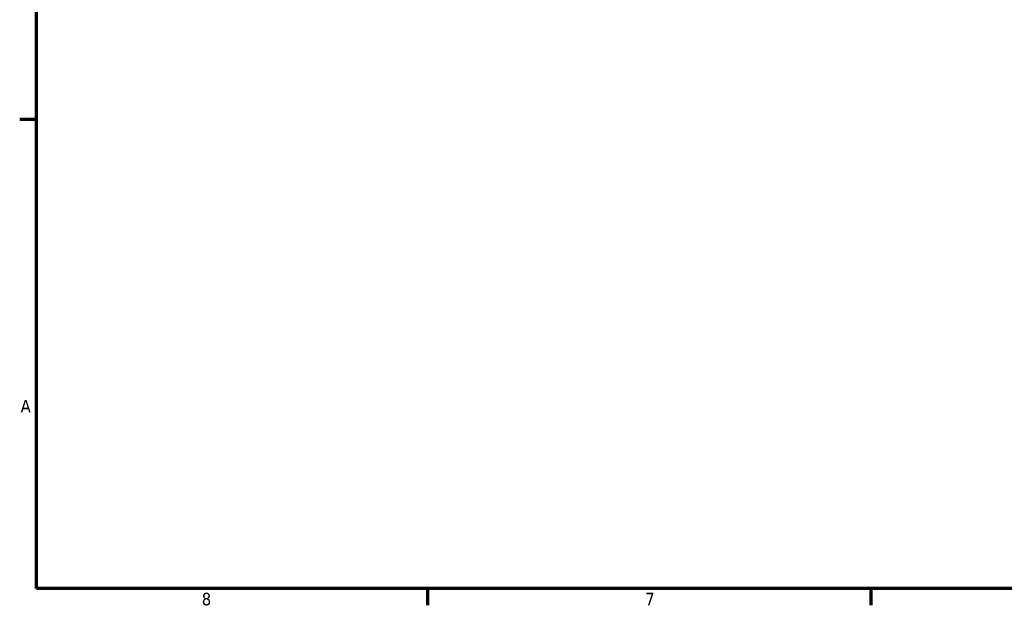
# Model space of a CAD drawing. Header units: inches. Extents: x 0 to 136, y 2 to 86.
# Tile 1 of 37: x 1 to 39, y 3 to 26. Entities that reach past the tile are written whole.
import ezdxf

# ---------------------------------------------------------------- set-up
doc = ezdxf.new("R2010")
doc.units = ezdxf.units.IN
doc.header["$LTSCALE"] = 4
doc.header["$MEASUREMENT"] = 0
doc.layers.add('Border (ANSI)', color=7, linetype='Continuous', lineweight=70)
doc.styles.add('Dimension Text', font='tahoma.ttf')

# ---------------------------------------------------------------- blocks, each defined once
blk = doc.blocks.new('Borders Default Border')
at = {"layer": 'Border (ANSI)'}
for p, q in [((0.5, 5.5), (0.34, 5.5)), ((4.25, 1), (4.25, 0.84)), ((8.5, 1), (8.5, 0.84))]:
    blk.add_line(p, q, dxfattribs=at)
at = {"layer": 'Border (ANSI)', "flags": 128}
blk.add_lwpolyline([(0.5, 1), (0.5, 21), (33.5, 21), (33.5, 1), (0.5, 1)], dxfattribs=at)
at = {"layer": 'Border (ANSI)', "char_height": 0.12, "attachment_point": 7, "style": 'Dimension Text'}
for s, insert in [('A', (0.349, 2.69)), ('8', (2.0858, 0.8373)), ('7', (6.3378, 0.84))]:
    blk.add_mtext(s, dxfattribs=dict(at, insert=insert))

msp = doc.modelspace()

# ---------------------------------------------------------------- block references
at = {"xscale": 4, "yscale": 4, "zscale": 4}
msp.add_blockref('Borders Default Border', (0, 0), dxfattribs=at)

doc.saveas('drawing.dxf')
